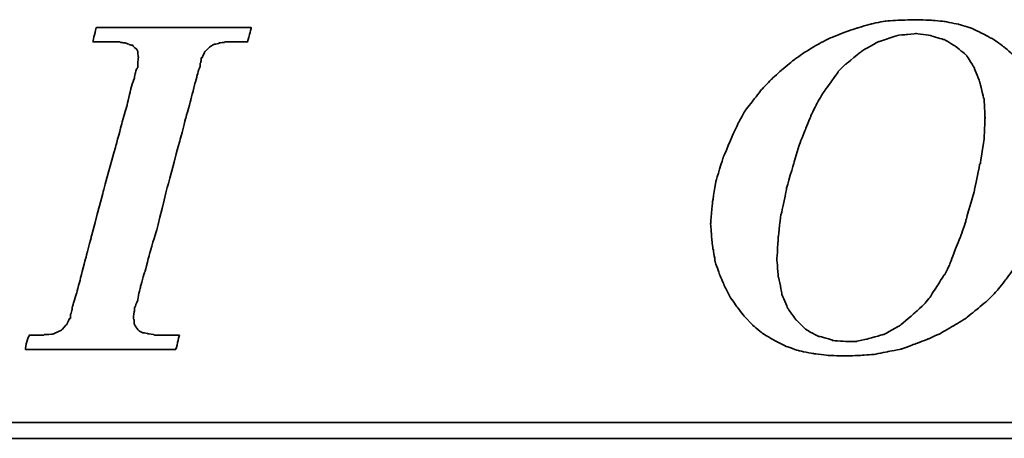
# Model space of a CAD drawing. Header units: millimetres. Extents: x 342 to 649, y 362 to 465.
# Tile 31 of 50: x 556 to 570, y 392 to 398. Entities that reach past the tile are written whole.
import ezdxf

# ---------------------------------------------------------------- set-up
doc = ezdxf.new("R2010")
doc.units = ezdxf.units.MM
doc.header["$LTSCALE"] = 0.15
doc.layers.add('DIM', color=4, linetype='CONTINUOUS')
doc.layers.add('layer 1', color=7, linetype='CONTINUOUS')

# ---------------------------------------------------------------- blocks, each defined once
blk = doc.blocks.new('TBI MOTION logo(完整正式版)')
at = {"layer": 'layer 1', "color": 22, "lineweight": 35}
for points, knots in [([(-11.34375, -6.98375), (-11.34375, -6.98375), (-10.91375, -7.43875), (-10.91375, -7.43875), (-10.91375, -7.43875), (-10.91375, -7.43875), (-10.38625, -7.87125), (-10.38625, -7.87125), (-10.38625, -7.87125), (-10.38625, -7.87125), (-9.81125, -8.20375), (-9.81125, -8.20375), (-9.81125, -8.20375), (-9.81125, -8.20375), (-9.21125, -8.51875), (-9.21125, -8.51875), (-9.21125, -8.51875), (-9.21125, -8.51875), (-8.51625, -8.75875), (-8.51625, -8.75875), (-8.51625, -8.75875), (-8.51625, -8.75875), (-7.77125, -8.90375), (-7.77125, -8.90375), (-7.77125, -8.90375), (-7.77125, -8.90375), (-6.97875, -8.99875), (-6.97875, -8.99875), (-6.97875, -8.99875), (-6.97875, -8.99875), (-6.14125, -9.02375), (-6.14125, -9.02375), (-6.14125, -9.02375), (-6.14125, -9.02375), (-5.37125, -8.99875), (-5.37125, -8.99875), (-5.37125, -8.99875), (-5.37125, -8.99875), (-4.65375, -8.94875), (-4.65375, -8.94875), (-4.65375, -8.94875), (-4.65375, -8.94875), (-3.93375, -8.80625), (-3.93375, -8.80625), (-3.93375, -8.80625), (-3.93375, -8.80625), (-3.21375, -8.66375), (-3.21375, -8.66375), (-3.21375, -8.66375), (-3.21375, -8.66375), (-2.49375, -8.39875), (-2.49375, -8.39875), (-2.49375, -8.39875), (-2.49375, -8.39875), (-1.79875, -8.13375), (-1.79875, -8.13375), (-1.79875, -8.13375), (-1.79875, -8.13375), (-1.17375, -7.84375), (-1.17375, -7.84375), (-1.17375, -7.84375), (-1.17375, -7.84375), (-0.52375, -7.46375), (-0.52375, -7.46375), (-0.52375, -7.46375), (-0.52375, -7.46375), (0.10124, -7.07875), (0.10124, -7.07875), (0.10124, -7.07875), (0.10124, -7.07875), (0.67625, -6.62375), (0.67625, -6.62375), (0.67625, -6.62375), (0.67625, -6.62375), (1.24874, -6.14375), (1.24874, -6.14375), (1.24874, -6.14375), (1.24874, -6.14375), (1.72874, -5.64125), (1.72874, -5.64125), (1.72874, -5.64125), (1.72874, -5.64125), (2.18624, -5.06375), (2.18624, -5.06375), (2.18624, -5.06375), (2.18624, -5.06375), (2.61625, -4.48874), (2.61625, -4.48874), (2.61625, -4.48874), (2.61625, -4.48874), (3.00125, -3.83874), (3.00125, -3.83874), (3.00125, -3.83874), (3.00125, -3.83874), (3.36124, -3.21374), (3.36124, -3.21374), (3.36124, -3.21374), (3.36124, -3.21374), (3.84374, -1.99125), (3.84374, -1.99125), (3.84374, -1.99125), (3.84374, -1.99125), (4.22625, -0.81875), (4.22625, -0.81875), (4.22625, -0.81875), (4.22625, -0.81875), (4.39125, 0.45624), (4.39125, 0.45624), (4.39125, 0.45624), (4.39125, 0.45624), (4.48874, 1.70124), (4.48874, 1.70124), (4.48874, 1.70124), (4.48874, 1.70124), (4.43874, 2.44625), (4.43874, 2.44625), (4.43874, 2.44625), (4.43874, 2.44625), (4.36874, 3.14125), (4.36874, 3.14125), (4.36874, 3.14125), (4.36874, 3.14125), (4.25125, 3.81125), (4.25125, 3.81125), (4.25125, 3.81125), (4.25125, 3.81125), (4.03124, 4.41125), (4.03124, 4.41125), (4.03124, 4.41125), (4.03124, 4.41125), (3.74374, 5.01125), (3.74374, 5.01125), (3.74374, 5.01125), (3.74374, 5.01125), (3.43124, 5.58875), (3.43124, 5.58875), (3.43124, 5.58875), (3.43124, 5.58875), (3.02625, 6.09125), (3.02625, 6.09125), (3.02625, 6.09125), (3.02625, 6.09125), (2.59374, 6.54875), (2.59374, 6.54875), (2.59374, 6.54875), (2.59374, 6.54875), (2.09124, 6.98125), (2.09124, 6.98125), (2.09124, 6.98125), (2.09124, 6.98125), (1.56124, 7.36625), (1.56124, 7.36625), (1.56124, 7.36625), (1.56124, 7.36625), (0.98624, 7.67625), (0.98624, 7.67625), (0.98624, 7.67625), (0.98624, 7.67625), (0.38624, 7.96375), (0.38624, 7.96375), (0.38624, 7.96375), (0.38624, 7.96375), (-0.25875, 8.15625), (-0.25875, 8.15625), (-0.25875, 8.15625), (-0.25875, 8.15625), (-0.98125, 8.30125), (-0.98125, 8.30125), (-0.98125, 8.30125), (-0.98125, 8.30125), (-1.70124, 8.37125), (-1.70124, 8.37125), (-1.70124, 8.37125), (-1.70124, 8.37125), (-2.49375, 8.39624), (-2.49375, 8.39624), (-2.49375, 8.39624), (-2.49375, 8.39624), (-3.28625, 8.37125), (-3.28625, 8.37125), (-3.28625, 8.37125), (-3.28625, 8.37125), (-4.05125, 8.32125), (-4.05125, 8.32125), (-4.05125, 8.32125), (-4.05125, 8.32125), (-4.77375, 8.18125), (-4.77375, 8.18125), (-4.77375, 8.18125), (-4.77375, 8.18125), (-5.51625, 7.96375), (-5.51625, 7.96375), (-5.51625, 7.96375), (-5.51625, 7.96375), (-6.21125, 7.72625), (-6.21125, 7.72625), (-6.21125, 7.72625), (-6.21125, 7.72625), (-6.92875, 7.43625), (-6.92875, 7.43625), (-6.92875, 7.43625), (-6.92875, 7.43625), (-7.57875, 7.10125), (-7.57875, 7.10125), (-7.57875, 7.10125), (-7.57875, 7.10125), (-8.24875, 6.69125), (-8.24875, 6.69125), (-8.24875, 6.69125), (-8.24875, 6.69125), (-8.84875, 6.26125), (-8.84875, 6.26125), (-8.84875, 6.26125), (-8.84875, 6.26125), (-9.42625, 5.78125), (-9.42625, 5.78125), (-9.42625, 5.78125), (-9.42625, 5.78125), (-9.95375, 5.30125), (-9.95375, 5.30125), (-9.95375, 5.30125), (-9.95375, 5.30125), (-10.43375, 4.79624), (-10.43375, 4.79624), (-10.43375, 4.79624), (-10.43375, 4.79624), (-10.88875, 4.22125), (-10.88875, 4.22125), (-10.88875, 4.22125), (-10.88875, 4.22125), (-11.29875, 3.69375), (-11.29875, 3.69375), (-11.29875, 3.69375), (-11.29875, 3.69375), (-11.63375, 3.09125), (-11.63375, 3.09125), (-11.63375, 3.09125), (-11.63375, 3.09125), (-11.91875, 2.49625), (-11.91875, 2.49625), (-11.91875, 2.49625), (-11.91875, 2.49625), (-12.44875, 1.24625), (-12.44875, 1.24625), (-12.44875, 1.24625), (-12.44875, 1.24625), (-12.80875, 0.06874), (-12.80875, 0.06874), (-12.80875, 0.06874), (-12.80875, 0.06874), (-12.99875, -1.07875), (-12.99875, -1.07875), (-12.99875, -1.07875), (-12.99875, -1.07875), (-13.09375, -2.18375), (-13.09375, -2.18375), (-13.09375, -2.18375), (-13.09375, -2.18375), (-13.04875, -2.85375), (-13.04875, -2.85375), (-13.04875, -2.85375), (-13.04875, -2.85375), (-12.97375, -3.50375), (-12.97375, -3.50375), (-12.97375, -3.50375), (-12.97375, -3.50375), (-12.95375, -3.50375), (-12.95375, -3.50375), (-12.95375, -3.50375), (-12.95375, -3.50375), (-12.85375, -4.17375), (-12.85375, -4.17375), (-12.85375, -4.17375), (-12.85375, -4.17375), (-12.63875, -4.77624), (-12.63875, -4.77624), (-12.63875, -4.77624), (-12.63875, -4.77624), (-12.39875, -5.35125), (-12.39875, -5.35125), (-12.39875, -5.35125), (-12.39875, -5.35125), (-12.11375, -5.92875), (-12.11375, -5.92875), (-12.11375, -5.92875), (-12.11375, -5.92875), (-11.75375, -6.45375), (-11.75375, -6.45375), (-11.75375, -6.45375), (-11.75375, -6.45375), (-11.34375, -6.98375), (-11.34375, -6.98375)], [0, 0, 0, 0, 0.01369863, 0.01369863, 0.01369863, 0.01369864, 0.02739726, 0.02739726, 0.02739726, 0.02739727, 0.04109589, 0.04109589, 0.04109589, 0.0410959, 0.05479452, 0.05479452, 0.05479452, 0.05479453, 0.06849315, 0.06849315, 0.06849315, 0.06849316, 0.08219178, 0.08219178, 0.08219178, 0.08219179, 0.09589041, 0.09589041, 0.09589041, 0.09589042, 0.10958904, 0.10958904, 0.10958904, 0.10958905, 0.12328767, 0.12328767, 0.12328767, 0.12328768, 0.1369863, 0.1369863, 0.1369863, 0.13698631, 0.15068493, 0.15068493, 0.15068493, 0.15068494, 0.16438356, 0.16438356, 0.16438356, 0.16438357, 0.17808219, 0.17808219, 0.17808219, 0.1780822, 0.19178082, 0.19178082, 0.19178082, 0.19178083, 0.20547945, 0.20547945, 0.20547945, 0.20547946, 0.21917808, 0.21917808, 0.21917808, 0.21917809, 0.23287671, 0.23287671, 0.23287671, 0.23287672, 0.24657534, 0.24657534, 0.24657534, 0.24657535, 0.26027397, 0.26027397, 0.26027397, 0.26027398, 0.2739726, 0.2739726, 0.2739726, 0.27397261, 0.28767123, 0.28767123, 0.28767123, 0.28767124, 0.30136986, 0.30136986, 0.30136986, 0.30136987, 0.31506849, 0.31506849, 0.31506849, 0.3150685, 0.32876712, 0.32876712, 0.32876712, 0.32876713, 0.34246575, 0.34246575, 0.34246575, 0.34246576, 0.35616438, 0.35616438, 0.35616438, 0.35616439, 0.36986301, 0.36986301, 0.36986301, 0.36986302, 0.38356164, 0.38356164, 0.38356164, 0.38356165, 0.39726027, 0.39726027, 0.39726027, 0.39726028, 0.4109589, 0.4109589, 0.4109589, 0.41095891, 0.42465753, 0.42465753, 0.42465753, 0.42465754, 0.43835616, 0.43835616, 0.43835616, 0.43835617, 0.45205479, 0.45205479, 0.45205479, 0.4520548, 0.46575342, 0.46575342, 0.46575342, 0.46575343, 0.47945205, 0.47945205, 0.47945205, 0.47945206, 0.49315068, 0.49315068, 0.49315068, 0.49315069, 0.50684932, 0.50684932, 0.50684932, 0.50684933, 0.52054795, 0.52054795, 0.52054795, 0.52054796, 0.53424658, 0.53424658, 0.53424658, 0.53424659, 0.54794521, 0.54794521, 0.54794521, 0.54794522, 0.56164384, 0.56164384, 0.56164384, 0.56164385, 0.57534247, 0.57534247, 0.57534247, 0.57534248, 0.5890411, 0.5890411, 0.5890411, 0.58904111, 0.60273973, 0.60273973, 0.60273973, 0.60273974, 0.61643836, 0.61643836, 0.61643836, 0.61643837, 0.63013699, 0.63013699, 0.63013699, 0.630137, 0.64383562, 0.64383562, 0.64383562, 0.64383563, 0.65753425, 0.65753425, 0.65753425, 0.65753426, 0.67123288, 0.67123288, 0.67123288, 0.67123289, 0.68493151, 0.68493151, 0.68493151, 0.68493152, 0.69863014, 0.69863014, 0.69863014, 0.69863015, 0.71232877, 0.71232877, 0.71232877, 0.71232878, 0.7260274, 0.7260274, 0.7260274, 0.72602741, 0.73972603, 0.73972603, 0.73972603, 0.73972604, 0.75342466, 0.75342466, 0.75342466, 0.75342467, 0.76712329, 0.76712329, 0.76712329, 0.7671233, 0.78082192, 0.78082192, 0.78082192, 0.78082193, 0.79452055, 0.79452055, 0.79452055, 0.79452056, 0.80821918, 0.80821918, 0.80821918, 0.80821919, 0.82191781, 0.82191781, 0.82191781, 0.82191782, 0.83561644, 0.83561644, 0.83561644, 0.83561645, 0.84931507, 0.84931507, 0.84931507, 0.84931508, 0.8630137, 0.8630137, 0.8630137, 0.86301371, 0.87671233, 0.87671233, 0.87671233, 0.87671234, 0.89041096, 0.89041096, 0.89041096, 0.89041097, 0.90410959, 0.90410959, 0.90410959, 0.9041096, 0.91780822, 0.91780822, 0.91780822, 0.91780823, 0.93150685, 0.93150685, 0.93150685, 0.93150686, 0.94520548, 0.94520548, 0.94520548, 0.94520549, 0.95890411, 0.95890411, 0.95890411, 0.95890412, 0.97260274, 0.97260274, 0.97260274, 0.97260275, 0.98630137, 0.98630137, 0.98630137, 0.98630138, 1, 1, 1, 1]), ([(-40.59125, -7.94375), (-40.59125, -7.94375), (-40.97375, -7.94375), (-40.97375, -7.94375), (-40.97375, -7.94375), (-40.97375, -7.94375), (-41.38125, -7.94375), (-41.38125, -7.94375), (-41.38125, -7.94375), (-41.38125, -7.94375), (-41.54875, -7.94375), (-41.54875, -7.94375), (-41.54875, -7.94375), (-41.54875, -7.94375), (-41.59875, -7.94375), (-41.59875, -7.94375), (-41.59875, -7.94375), (-41.59875, -7.94375), (-41.88375, -7.94375), (-41.88375, -7.94375), (-41.88375, -7.94375), (-41.88375, -7.94375), (-41.90875, -7.91875), (-41.90875, -7.91875), (-41.90875, -7.91875), (-41.90875, -7.91875), (-42.19875, -7.87125), (-42.19875, -7.87125), (-42.19875, -7.87125), (-42.19875, -7.87125), (-42.43875, -7.82375), (-42.43875, -7.82375), (-42.43875, -7.82375), (-42.43875, -7.82375), (-42.45875, -7.82375), (-42.45875, -7.82375), (-42.45875, -7.82375), (-42.45875, -7.82375), (-42.48625, -7.82375), (-42.48625, -7.82375), (-42.48625, -7.82375), (-42.48625, -7.82375), (-42.67625, -7.72375), (-42.67625, -7.72375), (-42.67625, -7.72375), (-42.67625, -7.72375), (-42.70125, -7.70375), (-42.70125, -7.70375), (-42.70125, -7.70375), (-42.70125, -7.70375), (-42.72375, -7.67875), (-42.72375, -7.67875), (-42.72375, -7.67875), (-42.72375, -7.67875), (-42.86875, -7.48875), (-42.86875, -7.48875), (-42.86875, -7.48875), (-42.86875, -7.48875), (-42.89375, -7.43875), (-42.89375, -7.43875), (-42.89375, -7.43875), (-42.89375, -7.43875), (-42.91875, -7.38875), (-42.91875, -7.38875), (-42.91875, -7.38875), (-42.91875, -7.38875), (-42.93875, -7.12875), (-42.93875, -7.12875), (-42.93875, -7.12875), (-42.93875, -7.12875), (-42.96375, -7.10375), (-42.96375, -7.10375), (-42.96375, -7.10375), (-42.96375, -7.10375), (-42.96375, -7.05375), (-42.96375, -7.05375), (-42.96375, -7.05375), (-42.96375, -7.05375), (-42.96375, -7.00875), (-42.96375, -7.00875), (-42.96375, -7.00875), (-42.96375, -7.00875), (-42.91875, -6.69625), (-42.91875, -6.69625), (-42.91875, -6.69625), (-42.91875, -6.69625), (-42.91875, -6.62375), (-42.91875, -6.62375), (-42.91875, -6.62375), (-42.91875, -6.62375), (-42.91875, -6.59625), (-42.91875, -6.59625), (-42.91875, -6.59625), (-42.91875, -6.59625), (-42.91875, -6.57375), (-42.91875, -6.57375), (-42.91875, -6.57375), (-42.91875, -6.57375), (-42.91875, -6.52875), (-42.91875, -6.52875), (-42.91875, -6.52875), (-42.91875, -6.52875), (-42.89375, -6.50375), (-42.89375, -6.50375), (-42.89375, -6.50375), (-42.89375, -6.50375), (-42.84375, -6.38375), (-42.84375, -6.38375), (-42.84375, -6.38375), (-42.84375, -6.38375), (-42.84375, -6.35875), (-42.84375, -6.35875), (-42.84375, -6.35875), (-42.84375, -6.35875), (-42.74625, -6.14375), (-42.74625, -6.14375), (-42.74625, -6.14375), (-42.74625, -6.14375), (-42.70125, -5.85375), (-42.70125, -5.85375), (-42.70125, -5.85375), (-42.70125, -5.85375), (-42.60375, -5.47125), (-42.60375, -5.47125), (-42.60375, -5.47125), (-42.60375, -5.47125), (-42.60375, -5.44875), (-42.60375, -5.44875), (-42.60375, -5.44875), (-42.60375, -5.44875), (-42.38875, -4.67875), (-42.38875, -4.67875), (-42.38875, -4.67875), (-42.38875, -4.67875), (-42.36375, -4.65375), (-42.36375, -4.65375), (-42.36375, -4.65375), (-42.36375, -4.65375), (-42.12375, -3.69625), (-42.12375, -3.69625), (-42.12375, -3.69625), (-42.12375, -3.69625), (-42.12375, -3.67374), (-42.12375, -3.67374), (-42.12375, -3.67374), (-42.12375, -3.67374), (-41.78875, -2.59374), (-41.78875, -2.59374), (-41.78875, -2.59374), (-41.78875, -2.59374), (-41.18875, -0.19375), (-41.18875, -0.19375), (-41.18875, -0.19375), (-41.18875, -0.19375), (-40.54375, 2.20624), (-40.54375, 2.20624), (-40.54375, 2.20624), (-40.54375, 2.20624), (-40.25375, 3.30875), (-40.25375, 3.30875), (-40.25375, 3.30875), (-40.25375, 3.30875), (-39.98875, 4.27125), (-39.98875, 4.27125), (-39.98875, 4.27125), (-39.98875, 4.27125), (-39.77375, 5.13125), (-39.77375, 5.13125), (-39.77375, 5.13125), (-39.77375, 5.13125), (-39.67875, 5.47125), (-39.67875, 5.47125), (-39.67875, 5.47125), (-39.67875, 5.47125), (-39.60375, 5.75625), (-39.60375, 5.75625), (-39.60375, 5.75625), (-39.60375, 5.75625), (-39.60375, 5.78125), (-39.60375, 5.78125), (-39.60375, 5.78125), (-39.60375, 5.78125), (-39.50875, 5.97125), (-39.50875, 5.97125), (-39.50875, 5.97125), (-39.50875, 5.97125), (-39.50875, 6.13875), (-39.50875, 6.13875), (-39.50875, 6.13875), (-39.50875, 6.13875), (-39.48625, 6.16625), (-39.48625, 6.16625), (-39.48625, 6.16625), (-39.48625, 6.16625), (-39.46125, 6.28625), (-39.46125, 6.28625), (-39.46125, 6.28625), (-39.46125, 6.28625), (-39.46125, 6.42625), (-39.46125, 6.42625), (-39.46125, 6.42625), (-39.46125, 6.42625), (-39.41375, 6.42625), (-39.41375, 6.42625), (-39.41375, 6.42625), (-39.41375, 6.42625), (-39.29375, 6.69125), (-39.29375, 6.69125), (-39.29375, 6.69125), (-39.29375, 6.69125), (-39.26875, 6.74125), (-39.26875, 6.74125), (-39.26875, 6.74125), (-39.26875, 6.74125), (-39.24375, 6.76625), (-39.24375, 6.76625), (-39.24375, 6.76625), (-39.24375, 6.76625), (-38.98375, 7.00624), (-38.98375, 7.00624), (-38.98375, 7.00624), (-38.98375, 7.00624), (-38.95625, 7.02624), (-38.95625, 7.02624), (-38.95625, 7.02624), (-38.95625, 7.02624), (-38.78875, 7.12624), (-38.78875, 7.12624), (-38.78875, 7.12624), (-38.78875, 7.12624), (-38.76375, 7.12624), (-38.76375, 7.12624), (-38.76375, 7.12624), (-38.76375, 7.12624), (-38.74375, 7.12624), (-38.74375, 7.12624), (-38.74375, 7.12624), (-38.74375, 7.12624), (-38.52875, 7.17125), (-38.52875, 7.17125), (-38.52875, 7.17125), (-38.52875, 7.17125), (-38.52875, 7.19624), (-38.52875, 7.19624), (-38.52875, 7.19624), (-38.52875, 7.19624), (-38.50375, 7.19624), (-38.50375, 7.19624), (-38.50375, 7.19624), (-38.50375, 7.19624), (-38.26125, 7.21875), (-38.26125, 7.21875), (-38.26125, 7.21875), (-38.26125, 7.21875), (-38.23875, 7.24624), (-38.23875, 7.24624), (-38.23875, 7.24624), (-38.23875, 7.24624), (-38.21625, 7.24624), (-38.21625, 7.24624), (-38.21625, 7.24624), (-38.21625, 7.24624), (-38.18875, 7.24624), (-38.18875, 7.24624), (-38.18875, 7.24624), (-38.18875, 7.24624), (-37.90375, 7.24624), (-37.90375, 7.24624), (-37.90375, 7.24624), (-37.90375, 7.24624), (-37.85375, 7.24624), (-37.85375, 7.24624), (-37.85375, 7.24624), (-37.85375, 7.24624), (-37.75875, 7.24624), (-37.75875, 7.24624), (-37.75875, 7.24624), (-37.75875, 7.24624), (-37.42375, 7.24624), (-37.42375, 7.24624), (-37.42375, 7.24624), (-37.42375, 7.24624), (-37.08875, 7.24624), (-37.08875, 7.24624), (-37.08875, 7.24624), (-37.08875, 7.24624), (-37.06375, 7.24624), (-37.06375, 7.24624), (-37.06375, 7.24624), (-37.06375, 7.24624), (-37.06375, 7.26624), (-37.06375, 7.26624), (-37.06375, 7.26624), (-37.06375, 7.26624), (-37.03875, 7.29125), (-37.03875, 7.29125), (-37.03875, 7.29125), (-37.03875, 7.29125), (-37.03875, 7.31625), (-37.03875, 7.31625), (-37.03875, 7.31625), (-37.03875, 7.31625), (-36.94125, 7.67625), (-36.94125, 7.67625), (-36.94125, 7.67625), (-36.94125, 7.67625), (-36.86875, 7.98625), (-36.86875, 7.98625), (-36.86875, 7.98625), (-36.86875, 7.98625), (-36.98875, 7.98625), (-36.98875, 7.98625), (-36.98875, 7.98625), (-36.98875, 7.98625), (-37.42375, 7.98625), (-37.42375, 7.98625), (-37.42375, 7.98625), (-37.42375, 7.98625), (-37.94875, 7.98625), (-37.94875, 7.98625), (-37.94875, 7.98625), (-37.94875, 7.98625), (-38.57375, 7.98625), (-38.57375, 7.98625), (-38.57375, 7.98625), (-38.57375, 7.98625), (-39.29375, 7.98625), (-39.29375, 7.98625), (-39.29375, 7.98625), (-39.29375, 7.98625), (-40.82875, 7.98625), (-40.82875, 7.98625), (-40.82875, 7.98625), (-40.82875, 7.98625), (-42.36375, 7.98625), (-42.36375, 7.98625), (-42.36375, 7.98625), (-42.36375, 7.98625), (-43.08375, 7.98625), (-43.08375, 7.98625), (-43.08375, 7.98625), (-43.08375, 7.98625), (-43.70875, 7.98625), (-43.70875, 7.98625), (-43.70875, 7.98625), (-43.70875, 7.98625), (-44.23375, 7.98625), (-44.23375, 7.98625), (-44.23375, 7.98625), (-44.23375, 7.98625), (-44.66875, 7.98625), (-44.66875, 7.98625), (-44.66875, 7.98625), (-44.66875, 7.98625), (-44.88375, 7.98625), (-44.88375, 7.98625), (-44.88375, 7.98625), (-44.88375, 7.98625), (-44.90875, 7.94125), (-44.90875, 7.94125), (-44.90875, 7.94125), (-44.90875, 7.94125), (-44.90875, 7.91625), (-44.90875, 7.91625), (-44.90875, 7.91625), (-44.90875, 7.91625), (-45.00375, 7.55625), (-45.00375, 7.55625), (-45.00375, 7.55625), (-45.00375, 7.55625), (-45.05375, 7.24624), (-45.05375, 7.24624), (-45.05375, 7.24624), (-45.05375, 7.24624), (-44.61875, 7.24624), (-44.61875, 7.24624), (-44.61875, 7.24624), (-44.61875, 7.24624), (-44.11375, 7.24624), (-44.11375, 7.24624), (-44.11375, 7.24624), (-44.11375, 7.24624), (-43.99375, 7.24624), (-43.99375, 7.24624), (-43.99375, 7.24624), (-43.99375, 7.24624), (-43.94625, 7.24624), (-43.94625, 7.24624), (-43.94625, 7.24624), (-43.94625, 7.24624), (-43.92374, 7.24624), (-43.92374, 7.24624), (-43.92374, 7.24624), (-43.92374, 7.24624), (-43.65875, 7.24624), (-43.65875, 7.24624), (-43.65875, 7.24624), (-43.65875, 7.24624), (-43.63875, 7.21875), (-43.63875, 7.21875), (-43.63875, 7.21875), (-43.63875, 7.21875), (-43.46875, 7.19624), (-43.46875, 7.19624), (-43.46875, 7.19624), (-43.46875, 7.19624), (-43.39875, 7.19624), (-43.39875, 7.19624), (-43.39875, 7.19624), (-43.39875, 7.19624), (-43.37125, 7.17125), (-43.37125, 7.17125), (-43.37125, 7.17125), (-43.37125, 7.17125), (-43.34875, 7.17125), (-43.34875, 7.17125), (-43.34875, 7.17125), (-43.34875, 7.17125), (-43.20375, 7.12624), (-43.20375, 7.12624), (-43.20375, 7.12624), (-43.20375, 7.12624), (-43.05875, 7.07624), (-43.05875, 7.07624), (-43.05875, 7.07624), (-43.05875, 7.07624), (-43.01375, 7.07624), (-43.01375, 7.07624), (-43.01375, 7.07624), (-43.01375, 7.07624), (-42.98875, 7.02624), (-42.98875, 7.02624), (-42.98875, 7.02624), (-42.98875, 7.02624), (-42.79875, 6.86125), (-42.79875, 6.86125), (-42.79875, 6.86125), (-42.79875, 6.86125), (-42.77375, 6.81125), (-42.77375, 6.81125), (-42.77375, 6.81125), (-42.77375, 6.81125), (-42.74625, 6.76625), (-42.74625, 6.76625), (-42.74625, 6.76625), (-42.74625, 6.76625), (-42.72375, 6.47625), (-42.72375, 6.47625), (-42.72375, 6.47625), (-42.72375, 6.47625), (-42.70125, 6.45124), (-42.70125, 6.45124), (-42.70125, 6.45124), (-42.70125, 6.45124), (-42.70125, 6.42625), (-42.70125, 6.42625), (-42.70125, 6.42625), (-42.70125, 6.42625), (-42.72375, 6.40625), (-42.72375, 6.40625), (-42.72375, 6.40625), (-42.72375, 6.40625), (-42.74625, 5.97125), (-42.74625, 5.97125), (-42.74625, 5.97125), (-42.74625, 5.97125), (-42.74625, 5.94625), (-42.74625, 5.94625), (-42.74625, 5.94625), (-42.74625, 5.94625), (-42.74625, 5.92625), (-42.74625, 5.92625), (-42.74625, 5.92625), (-42.74625, 5.92625), (-42.77375, 5.87625), (-42.77375, 5.87625), (-42.77375, 5.87625), (-42.77375, 5.87625), (-42.81875, 5.80625), (-42.81875, 5.80625), (-42.81875, 5.80625), (-42.81875, 5.80625), (-42.86875, 5.63625), (-42.86875, 5.63625), (-42.86875, 5.63625), (-42.86875, 5.63625), (-42.91875, 5.39625), (-42.91875, 5.39625), (-42.91875, 5.39625), (-42.91875, 5.39625), (-42.91875, 5.37124), (-42.91875, 5.37124), (-42.91875, 5.37124), (-42.91875, 5.37124), (-43.01375, 5.10874), (-43.01375, 5.10874), (-43.01375, 5.10874), (-43.01375, 5.10874), (-43.10875, 4.77124), (-43.10875, 4.77124), (-43.10875, 4.77124), (-43.10875, 4.77124), (-43.29875, 3.95625), (-43.29875, 3.95625), (-43.29875, 3.95625), (-43.29875, 3.95625), (-43.58875, 2.95125), (-43.58875, 2.95125), (-43.58875, 2.95125), (-43.58875, 2.95125), (-43.87375, 1.87125), (-43.87375, 1.87125), (-43.87375, 1.87125), (-43.87375, 1.87125), (-44.52625, -0.50374), (-44.52625, -0.50374), (-44.52625, -0.50374), (-44.52625, -0.50374), (-45.14875, -2.85375), (-45.14875, -2.85375), (-45.14875, -2.85375), (-45.14875, -2.85375), (-45.43375, -3.95875), (-45.43375, -3.95875), (-45.43375, -3.95875), (-45.43375, -3.95875), (-45.69875, -4.96875), (-45.69875, -4.96875), (-45.69875, -4.96875), (-45.69875, -4.96875), (-45.91375, -5.78375), (-45.91375, -5.78375), (-45.91375, -5.78375), (-45.91375, -5.78375), (-46.01375, -6.11875), (-46.01375, -6.11875), (-46.01375, -6.11875), (-46.01375, -6.11875), (-46.01375, -6.14375), (-46.01375, -6.14375), (-46.01375, -6.14375), (-46.01375, -6.14375), (-46.10875, -6.40875), (-46.10875, -6.40875), (-46.10875, -6.40875), (-46.10875, -6.40875), (-46.15375, -6.64875), (-46.15375, -6.64875), (-46.15375, -6.64875), (-46.15375, -6.64875), (-46.20375, -6.83875), (-46.20375, -6.83875), (-46.20375, -6.83875), (-46.20375, -6.83875), (-46.22875, -6.93375), (-46.22875, -6.93375), (-46.22875, -6.93375), (-46.22875, -6.93375), (-46.22875, -7.07875), (-46.22875, -7.07875), (-46.22875, -7.07875), (-46.22875, -7.07875), (-46.27375, -7.07875), (-46.27375, -7.07875), (-46.27375, -7.07875), (-46.27375, -7.07875), (-46.39375, -7.34375), (-46.39375, -7.34375), (-46.39375, -7.34375), (-46.39375, -7.34375), (-46.39375, -7.36875), (-46.39375, -7.36875), (-46.39375, -7.36875), (-46.39375, -7.36875), (-46.42125, -7.38875), (-46.42125, -7.38875), (-46.42125, -7.38875), (-46.42125, -7.38875), (-46.68375, -7.67875), (-46.68375, -7.67875), (-46.68375, -7.67875), (-46.68375, -7.67875), (-46.70875, -7.70375), (-46.70875, -7.70375), (-46.70875, -7.70375), (-46.70875, -7.70375), (-46.75375, -7.72375), (-46.75375, -7.72375), (-46.75375, -7.72375), (-46.75375, -7.72375), (-47.08875, -7.87125), (-47.08875, -7.87125), (-47.08875, -7.87125), (-47.08875, -7.87125), (-47.11625, -7.87125), (-47.11625, -7.87125), (-47.11625, -7.87125), (-47.11625, -7.87125), (-47.13875, -7.89375), (-47.13875, -7.89375), (-47.13875, -7.89375), (-47.13875, -7.89375), (-47.56875, -7.91875), (-47.56875, -7.91875), (-47.56875, -7.91875), (-47.56875, -7.91875), (-47.59625, -7.94375), (-47.59625, -7.94375), (-47.59625, -7.94375), (-47.59625, -7.94375), (-47.64375, -7.94375), (-47.64375, -7.94375), (-47.64375, -7.94375), (-47.64375, -7.94375), (-47.73625, -7.94375), (-47.73625, -7.94375), (-47.73625, -7.94375), (-47.73625, -7.94375), (-48.07375, -7.94375), (-48.07375, -7.94375), (-48.07375, -7.94375), (-48.07375, -7.94375), (-48.36125, -7.94375), (-48.36125, -7.94375), (-48.36125, -7.94375), (-48.36125, -7.94375), (-48.36125, -7.96625), (-48.36125, -7.96625), (-48.36125, -7.96625), (-48.36125, -7.96625), (-48.36125, -7.99125), (-48.36125, -7.99125), (-48.36125, -7.99125), (-48.36125, -7.99125), (-48.38875, -8.01375), (-48.38875, -8.01375), (-48.38875, -8.01375), (-48.38875, -8.01375), (-48.50875, -8.34875), (-48.50875, -8.34875), (-48.50875, -8.34875), (-48.50875, -8.34875), (-48.55375, -8.68625), (-48.55375, -8.68625), (-48.55375, -8.68625), (-48.55375, -8.68625), (-48.45875, -8.68625), (-48.45875, -8.68625), (-48.45875, -8.68625), (-48.45875, -8.68625), (-48.07375, -8.68625), (-48.07375, -8.68625), (-48.07375, -8.68625), (-48.07375, -8.68625), (-47.52375, -8.68625), (-47.52375, -8.68625), (-47.52375, -8.68625), (-47.52375, -8.68625), (-46.92375, -8.68625), (-46.92375, -8.68625), (-46.92375, -8.68625), (-46.92375, -8.68625), (-46.25375, -8.68625), (-46.25375, -8.68625), (-46.25375, -8.68625), (-46.25375, -8.68625), (-46.20375, -8.68625), (-46.20375, -8.68625), (-46.20375, -8.68625), (-46.20375, -8.68625), (-44.71375, -8.68625), (-44.71375, -8.68625), (-44.71375, -8.68625), (-44.71375, -8.68625), (-43.22875, -8.68625), (-43.22875, -8.68625), (-43.22875, -8.68625), (-43.22875, -8.68625), (-42.55875, -8.68625), (-42.55875, -8.68625), (-42.55875, -8.68625), (-42.55875, -8.68625), (-42.50875, -8.68625), (-42.50875, -8.68625), (-42.50875, -8.68625), (-42.50875, -8.68625), (-41.93375, -8.68625), (-41.93375, -8.68625), (-41.93375, -8.68625), (-41.93375, -8.68625), (-41.38125, -8.68625), (-41.38125, -8.68625), (-41.38125, -8.68625), (-41.38125, -8.68625), (-40.97375, -8.68625), (-40.97375, -8.68625), (-40.97375, -8.68625), (-40.97375, -8.68625), (-40.78125, -8.68625), (-40.78125, -8.68625), (-40.78125, -8.68625), (-40.78125, -8.68625), (-40.78125, -8.63875), (-40.78125, -8.63875), (-40.78125, -8.63875), (-40.78125, -8.63875), (-40.75875, -8.63875), (-40.75875, -8.63875), (-40.75875, -8.63875), (-40.75875, -8.63875), (-40.66375, -8.27875), (-40.66375, -8.27875), (-40.66375, -8.27875), (-40.66375, -8.27875), (-40.59125, -7.94375), (-40.59125, -7.94375)], [0, 0, 0, 0, 0.00558659, 0.00558659, 0.00558659, 0.0055866, 0.01117318, 0.01117318, 0.01117318, 0.01117319, 0.01675978, 0.01675978, 0.01675978, 0.01675979, 0.02234637, 0.02234637, 0.02234637, 0.02234638, 0.02793296, 0.02793296, 0.02793296, 0.02793297, 0.03351955, 0.03351955, 0.03351955, 0.03351956, 0.03910615, 0.03910615, 0.03910615, 0.03910616, 0.04469274, 0.04469274, 0.04469274, 0.04469275, 0.05027933, 0.05027933, 0.05027933, 0.05027934, 0.05586592, 0.05586592, 0.05586592, 0.05586593, 0.06145251, 0.06145251, 0.06145251, 0.06145252, 0.06703911, 0.06703911, 0.06703911, 0.06703912, 0.0726257, 0.0726257, 0.0726257, 0.07262571, 0.07821229, 0.07821229, 0.07821229, 0.0782123, 0.08379888, 0.08379888, 0.08379888, 0.08379889, 0.08938547, 0.08938547, 0.08938547, 0.08938548, 0.09497207, 0.09497207, 0.09497207, 0.09497208, 0.10055866, 0.10055866, 0.10055866, 0.10055867, 0.10614525, 0.10614525, 0.10614525, 0.10614526, 0.11173184, 0.11173184, 0.11173184, 0.11173185, 0.11731844, 0.11731844, 0.11731844, 0.11731845, 0.12290503, 0.12290503, 0.12290503, 0.12290504, 0.12849162, 0.12849162, 0.12849162, 0.12849163, 0.13407821, 0.13407821, 0.13407821, 0.13407822, 0.1396648, 0.1396648, 0.1396648, 0.13966481, 0.1452514, 0.1452514, 0.1452514, 0.14525141, 0.15083799, 0.15083799, 0.15083799, 0.150838, 0.15642458, 0.15642458, 0.15642458, 0.15642459, 0.16201117, 0.16201117, 0.16201117, 0.16201118, 0.16759777, 0.16759777, 0.16759777, 0.16759778, 0.17318436, 0.17318436, 0.17318436, 0.17318437, 0.17877095, 0.17877095, 0.17877095, 0.17877096, 0.18435754, 0.18435754, 0.18435754, 0.18435755, 0.18994413, 0.18994413, 0.18994413, 0.18994414, 0.19553073, 0.19553073, 0.19553073, 0.19553074, 0.20111732, 0.20111732, 0.20111732, 0.20111733, 0.20670391, 0.20670391, 0.20670391, 0.20670392, 0.2122905, 0.2122905, 0.2122905, 0.21229051, 0.21787709, 0.21787709, 0.21787709, 0.2178771, 0.22346369, 0.22346369, 0.22346369, 0.2234637, 0.22905028, 0.22905028, 0.22905028, 0.22905029, 0.23463687, 0.23463687, 0.23463687, 0.23463688, 0.24022346, 0.24022346, 0.24022346, 0.24022347, 0.24581006, 0.24581006, 0.24581006, 0.24581007, 0.25139665, 0.25139665, 0.25139665, 0.25139666, 0.25698324, 0.25698324, 0.25698324, 0.25698325, 0.26256983, 0.26256983, 0.26256983, 0.26256984, 0.26815642, 0.26815642, 0.26815642, 0.26815643, 0.27374302, 0.27374302, 0.27374302, 0.27374303, 0.27932961, 0.27932961, 0.27932961, 0.27932962, 0.2849162, 0.2849162, 0.2849162, 0.28491621, 0.29050279, 0.29050279, 0.29050279, 0.2905028, 0.29608939, 0.29608939, 0.29608939, 0.2960894, 0.30167598, 0.30167598, 0.30167598, 0.30167599, 0.30726257, 0.30726257, 0.30726257, 0.30726258, 0.31284916, 0.31284916, 0.31284916, 0.31284917, 0.31843575, 0.31843575, 0.31843575, 0.31843576, 0.32402235, 0.32402235, 0.32402235, 0.32402236, 0.32960894, 0.32960894, 0.32960894, 0.32960895, 0.33519553, 0.33519553, 0.33519553, 0.33519554, 0.34078212, 0.34078212, 0.34078212, 0.34078213, 0.34636872, 0.34636872, 0.34636872, 0.34636873, 0.35195531, 0.35195531, 0.35195531, 0.35195532, 0.3575419, 0.3575419, 0.3575419, 0.35754191, 0.36312849, 0.36312849, 0.36312849, 0.3631285, 0.36871508, 0.36871508, 0.36871508, 0.36871509, 0.37430168, 0.37430168, 0.37430168, 0.37430169, 0.37988827, 0.37988827, 0.37988827, 0.37988828, 0.38547486, 0.38547486, 0.38547486, 0.38547487, 0.39106145, 0.39106145, 0.39106145, 0.39106146, 0.39664804, 0.39664804, 0.39664804, 0.39664805, 0.40223464, 0.40223464, 0.40223464, 0.40223465, 0.40782123, 0.40782123, 0.40782123, 0.40782124, 0.41340782, 0.41340782, 0.41340782, 0.41340783, 0.41899441, 0.41899441, 0.41899441, 0.41899442, 0.42458101, 0.42458101, 0.42458101, 0.42458102, 0.4301676, 0.4301676, 0.4301676, 0.43016761, 0.43575419, 0.43575419, 0.43575419, 0.4357542, 0.44134078, 0.44134078, 0.44134078, 0.44134079, 0.44692737, 0.44692737, 0.44692737, 0.44692738, 0.45251397, 0.45251397, 0.45251397, 0.45251398, 0.45810056, 0.45810056, 0.45810056, 0.45810057, 0.46368715, 0.46368715, 0.46368715, 0.46368716, 0.46927374, 0.46927374, 0.46927374, 0.46927375, 0.47486034, 0.47486034, 0.47486034, 0.47486035, 0.48044693, 0.48044693, 0.48044693, 0.48044694, 0.48603352, 0.48603352, 0.48603352, 0.48603353, 0.49162011, 0.49162011, 0.49162011, 0.49162012, 0.4972067, 0.4972067, 0.4972067, 0.49720671, 0.5027933, 0.5027933, 0.5027933, 0.50279331, 0.50837989, 0.50837989, 0.50837989, 0.5083799, 0.51396648, 0.51396648, 0.51396648, 0.51396649, 0.51955307, 0.51955307, 0.51955307, 0.51955308, 0.52513966, 0.52513966, 0.52513966, 0.52513967, 0.53072626, 0.53072626, 0.53072626, 0.53072627, 0.53631285, 0.53631285, 0.53631285, 0.53631286, 0.54189944, 0.54189944, 0.54189944, 0.54189945, 0.54748603, 0.54748603, 0.54748603, 0.54748604, 0.55307263, 0.55307263, 0.55307263, 0.55307264, 0.55865922, 0.55865922, 0.55865922, 0.55865923, 0.56424581, 0.56424581, 0.56424581, 0.56424582, 0.5698324, 0.5698324, 0.5698324, 0.56983241, 0.57541899, 0.57541899, 0.57541899, 0.575419, 0.58100559, 0.58100559, 0.58100559, 0.5810056, 0.58659218, 0.58659218, 0.58659218, 0.58659219, 0.59217877, 0.59217877, 0.59217877, 0.59217878, 0.59776536, 0.59776536, 0.59776536, 0.59776537, 0.60335196, 0.60335196, 0.60335196, 0.60335197, 0.60893855, 0.60893855, 0.60893855, 0.60893856, 0.61452514, 0.61452514, 0.61452514, 0.61452515, 0.62011173, 0.62011173, 0.62011173, 0.62011174, 0.62569832, 0.62569832, 0.62569832, 0.62569833, 0.63128492, 0.63128492, 0.63128492, 0.63128493, 0.63687151, 0.63687151, 0.63687151, 0.63687152, 0.6424581, 0.6424581, 0.6424581, 0.64245811, 0.64804469, 0.64804469, 0.64804469, 0.6480447, 0.65363128, 0.65363128, 0.65363128, 0.65363129, 0.65921788, 0.65921788, 0.65921788, 0.65921789, 0.66480447, 0.66480447, 0.66480447, 0.66480448, 0.67039106, 0.67039106, 0.67039106, 0.67039107, 0.67597765, 0.67597765, 0.67597765, 0.67597766, 0.68156425, 0.68156425, 0.68156425, 0.68156426, 0.68715084, 0.68715084, 0.68715084, 0.68715085, 0.69273743, 0.69273743, 0.69273743, 0.69273744, 0.69832402, 0.69832402, 0.69832402, 0.69832403, 0.70391061, 0.70391061, 0.70391061, 0.70391062, 0.70949721, 0.70949721, 0.70949721, 0.70949722, 0.7150838, 0.7150838, 0.7150838, 0.71508381, 0.72067039, 0.72067039, 0.72067039, 0.7206704, 0.72625698, 0.72625698, 0.72625698, 0.72625699, 0.73184358, 0.73184358, 0.73184358, 0.73184359, 0.73743017, 0.73743017, 0.73743017, 0.73743018, 0.74301676, 0.74301676, 0.74301676, 0.74301677, 0.74860335, 0.74860335, 0.74860335, 0.74860336, 0.75418994, 0.75418994, 0.75418994, 0.75418995, 0.75977654, 0.75977654, 0.75977654, 0.75977655, 0.76536313, 0.76536313, 0.76536313, 0.76536314, 0.77094972, 0.77094972, 0.77094972, 0.77094973, 0.77653631, 0.77653631, 0.77653631, 0.77653632, 0.78212291, 0.78212291, 0.78212291, 0.78212292, 0.7877095, 0.7877095, 0.7877095, 0.78770951, 0.79329609, 0.79329609, 0.79329609, 0.7932961, 0.79888268, 0.79888268, 0.79888268, 0.79888269, 0.80446927, 0.80446927, 0.80446927, 0.80446928, 0.81005587, 0.81005587, 0.81005587, 0.81005588, 0.81564246, 0.81564246, 0.81564246, 0.81564247, 0.82122905, 0.82122905, 0.82122905, 0.82122906, 0.82681564, 0.82681564, 0.82681564, 0.82681565, 0.83240223, 0.83240223, 0.83240223, 0.83240224, 0.83798883, 0.83798883, 0.83798883, 0.83798884, 0.84357542, 0.84357542, 0.84357542, 0.84357543, 0.84916201, 0.84916201, 0.84916201, 0.84916202, 0.8547486, 0.8547486, 0.8547486, 0.85474861, 0.8603352, 0.8603352, 0.8603352, 0.86033521, 0.86592179, 0.86592179, 0.86592179, 0.8659218, 0.87150838, 0.87150838, 0.87150838, 0.87150839, 0.87709497, 0.87709497, 0.87709497, 0.87709498, 0.88268156, 0.88268156, 0.88268156, 0.88268157, 0.88826816, 0.88826816, 0.88826816, 0.88826817, 0.89385475, 0.89385475, 0.89385475, 0.89385476, 0.89944134, 0.89944134, 0.89944134, 0.89944135, 0.90502793, 0.90502793, 0.90502793, 0.90502794, 0.91061453, 0.91061453, 0.91061453, 0.91061454, 0.91620112, 0.91620112, 0.91620112, 0.91620113, 0.92178771, 0.92178771, 0.92178771, 0.92178772, 0.9273743, 0.9273743, 0.9273743, 0.92737431, 0.93296089, 0.93296089, 0.93296089, 0.9329609, 0.93854749, 0.93854749, 0.93854749, 0.9385475, 0.94413408, 0.94413408, 0.94413408, 0.94413409, 0.94972067, 0.94972067, 0.94972067, 0.94972068, 0.95530726, 0.95530726, 0.95530726, 0.95530727, 0.96089385, 0.96089385, 0.96089385, 0.96089386, 0.96648045, 0.96648045, 0.96648045, 0.96648046, 0.97206704, 0.97206704, 0.97206704, 0.97206705, 0.97765363, 0.97765363, 0.97765363, 0.97765364, 0.98324022, 0.98324022, 0.98324022, 0.98324023, 0.98882682, 0.98882682, 0.98882682, 0.98882683, 0.99441341, 0.99441341, 0.99441341, 0.99441342, 1, 1, 1, 1]), ([(-8.77875, 1.03124), (-8.77875, 1.03124), (-8.51625, 1.89625), (-8.51625, 1.89625), (-8.51625, 1.89625), (-8.51625, 1.89625), (-8.20375, 2.66375), (-8.20375, 2.66375), (-8.20375, 2.66375), (-8.20375, 2.66375), (-7.91625, 3.38125), (-7.91625, 3.38125), (-7.91625, 3.38125), (-7.91625, 3.38125), (-7.91625, 3.40624), (-7.91625, 3.40624), (-7.91625, 3.40624), (-7.91625, 3.40624), (-7.57875, 4.07624), (-7.57875, 4.07624), (-7.57875, 4.07624), (-7.57875, 4.07624), (-7.24375, 4.65125), (-7.24375, 4.65125), (-7.24375, 4.65125), (-7.24375, 4.65125), (-7.21875, 4.65125), (-7.21875, 4.65125), (-7.21875, 4.65125), (-7.21875, 4.65125), (-7.21875, 4.67624), (-7.21875, 4.67624), (-7.21875, 4.67624), (-7.21875, 4.67624), (-6.83625, 5.20375), (-6.83625, 5.20375), (-6.83625, 5.20375), (-6.83625, 5.20375), (-6.49875, 5.68625), (-6.49875, 5.68625), (-6.49875, 5.68625), (-6.49875, 5.68625), (-6.49875, 5.70625), (-6.49875, 5.70625), (-6.49875, 5.70625), (-6.49875, 5.70625), (-6.11625, 6.09125), (-6.11625, 6.09125), (-6.11625, 6.09125), (-6.11625, 6.09125), (-6.09125, 6.09125), (-6.09125, 6.09125), (-6.09125, 6.09125), (-6.09125, 6.09125), (-5.27375, 6.76625), (-5.27375, 6.76625), (-5.27375, 6.76625), (-5.27375, 6.76625), (-5.24875, 6.76625), (-5.24875, 6.76625), (-5.24875, 6.76625), (-5.24875, 6.76625), (-5.24875, 6.78625), (-5.24875, 6.78625), (-5.24875, 6.78625), (-5.24875, 6.78625), (-4.38875, 7.26624), (-4.38875, 7.26624), (-4.38875, 7.26624), (-4.38875, 7.26624), (-4.36125, 7.26624), (-4.36125, 7.26624), (-4.36125, 7.26624), (-4.36125, 7.26624), (-3.93375, 7.41125), (-3.93375, 7.41125), (-3.93375, 7.41125), (-3.93375, 7.41125), (-3.47375, 7.55625), (-3.47375, 7.55625), (-3.47375, 7.55625), (-3.47375, 7.55625), (-3.45375, 7.55625), (-3.45375, 7.55625), (-3.45375, 7.55625), (-3.45375, 7.55625), (-3.42875, 7.58124), (-3.42875, 7.58124), (-3.42875, 7.58124), (-3.42875, 7.58124), (-2.97375, 7.62625), (-2.97375, 7.62625), (-2.97375, 7.62625), (-2.97375, 7.62625), (-2.49375, 7.67625), (-2.49375, 7.67625), (-2.49375, 7.67625), (-2.49375, 7.67625), (-2.46875, 7.67625), (-2.46875, 7.67625), (-2.46875, 7.67625), (-2.46875, 7.67625), (-1.70124, 7.58124), (-1.70124, 7.58124), (-1.70124, 7.58124), (-1.70124, 7.58124), (-1.67875, 7.55625), (-1.67875, 7.55625), (-1.67875, 7.55625), (-1.67875, 7.55625), (-1.65375, 7.55625), (-1.65375, 7.55625), (-1.65375, 7.55625), (-1.65375, 7.55625), (-1.03125, 7.36625), (-1.03125, 7.36625), (-1.03125, 7.36625), (-1.03125, 7.36625), (-1.00625, 7.36625), (-1.00625, 7.36625), (-1.00625, 7.36625), (-1.00625, 7.36625), (-0.43124, 7.02624), (-0.43124, 7.02624), (-0.43124, 7.02624), (-0.43124, 7.02624), (-0.40625, 7.00624), (-0.40625, 7.00624), (-0.40625, 7.00624), (-0.40625, 7.00624), (0.12124, 6.57124), (0.12124, 6.57124), (0.12124, 6.57124), (0.12124, 6.57124), (0.14624, 6.54875), (0.14624, 6.54875), (0.14624, 6.54875), (0.14624, 6.54875), (0.17124, 6.52375), (0.17124, 6.52375), (0.17124, 6.52375), (0.17124, 6.52375), (0.55625, 5.89875), (0.55625, 5.89875), (0.55625, 5.89875), (0.55625, 5.89875), (0.55625, 5.87625), (0.55625, 5.87625), (0.55625, 5.87625), (0.55625, 5.87625), (0.84124, 5.15625), (0.84124, 5.15625), (0.84124, 5.15625), (0.84124, 5.15625), (0.84124, 5.13125), (0.84124, 5.13125), (0.84124, 5.13125), (0.84124, 5.13125), (1.03624, 4.31875), (1.03624, 4.31875), (1.03624, 4.31875), (1.03624, 4.31875), (1.05624, 4.31875), (1.05624, 4.31875), (1.05624, 4.31875), (1.05624, 4.31875), (1.05624, 4.29125), (1.05624, 4.29125), (1.05624, 4.29125), (1.05624, 4.29125), (1.10625, 3.33125), (1.10625, 3.33125), (1.10625, 3.33125), (1.10625, 3.33125), (1.10625, 3.30875), (1.10625, 3.30875), (1.10625, 3.30875), (1.10625, 3.30875), (1.05624, 2.20624), (1.05624, 2.20624), (1.05624, 2.20624), (1.05624, 2.20624), (1.05624, 2.18124), (1.05624, 2.18124), (1.05624, 2.18124), (1.05624, 2.18124), (0.86624, 0.93624), (0.86624, 0.93624), (0.86624, 0.93624), (0.86624, 0.93624), (0.84124, 0.93624), (0.84124, 0.93624), (0.84124, 0.93624), (0.84124, 0.93624), (0.55625, -0.45874), (0.55625, -0.45874), (0.55625, -0.45874), (0.55625, -0.45874), (0.12124, -1.99125), (0.12124, -1.99125), (0.12124, -1.99125), (0.12124, -1.99125), (0.12124, -2.01874), (0.12124, -2.01874), (0.12124, -2.01874), (0.12124, -2.01874), (-0.13874, -2.78375), (-0.13874, -2.78375), (-0.13874, -2.78375), (-0.13874, -2.78375), (-0.43124, -3.50375), (-0.43124, -3.50375), (-0.43124, -3.50375), (-0.43124, -3.50375), (-0.69375, -4.19875), (-0.69375, -4.19875), (-0.69375, -4.19875), (-0.69375, -4.19875), (-0.69375, -4.22375), (-0.69375, -4.22375), (-0.69375, -4.22375), (-0.69375, -4.22375), (-0.98125, -4.82374), (-0.98125, -4.82374), (-0.98125, -4.82374), (-0.98125, -4.82374), (-1.00625, -4.82374), (-1.00625, -4.82374), (-1.00625, -4.82374), (-1.00625, -4.82374), (-1.33875, -5.35125), (-1.33875, -5.35125), (-1.33875, -5.35125), (-1.33875, -5.35125), (-1.67875, -5.87875), (-1.67875, -5.87875), (-1.67875, -5.87875), (-1.67875, -5.87875), (-1.67875, -5.90375), (-1.67875, -5.90375), (-1.67875, -5.90375), (-1.67875, -5.90375), (-2.05875, -6.35875), (-2.05875, -6.35875), (-2.05875, -6.35875), (-2.05875, -6.35875), (-2.08375, -6.38375), (-2.08375, -6.38375), (-2.08375, -6.38375), (-2.08375, -6.38375), (-2.46875, -6.74375), (-2.46875, -6.74375), (-2.46875, -6.74375), (-2.46875, -6.74375), (-3.25875, -7.41625), (-3.25875, -7.41625), (-3.25875, -7.41625), (-3.25875, -7.41625), (-3.28625, -7.43875), (-3.28625, -7.43875), (-3.28625, -7.43875), (-3.28625, -7.43875), (-4.12375, -7.91875), (-4.12375, -7.91875), (-4.12375, -7.91875), (-4.12375, -7.91875), (-4.14875, -7.91875), (-4.14875, -7.91875), (-4.14875, -7.91875), (-4.14875, -7.91875), (-4.17125, -7.91875), (-4.17125, -7.91875), (-4.17125, -7.91875), (-4.17125, -7.91875), (-5.03375, -8.15875), (-5.03375, -8.15875), (-5.03375, -8.15875), (-5.03375, -8.15875), (-5.51625, -8.25625), (-5.51625, -8.25625), (-5.51625, -8.25625), (-5.51625, -8.25625), (-5.54125, -8.27875), (-5.54125, -8.27875), (-5.54125, -8.27875), (-5.54125, -8.27875), (-5.56375, -8.27875), (-5.56375, -8.27875), (-5.56375, -8.27875), (-5.56375, -8.27875), (-5.99625, -8.27875), (-5.99625, -8.27875), (-5.99625, -8.27875), (-5.99625, -8.27875), (-6.76375, -8.23125), (-6.76375, -8.23125), (-6.76375, -8.23125), (-6.76375, -8.23125), (-6.78875, -8.23125), (-6.78875, -8.23125), (-6.78875, -8.23125), (-6.78875, -8.23125), (-6.78875, -8.20375), (-6.78875, -8.20375), (-6.78875, -8.20375), (-6.78875, -8.20375), (-7.45875, -8.01375), (-7.45875, -8.01375), (-7.45875, -8.01375), (-7.45875, -8.01375), (-7.48375, -8.01375), (-7.48375, -8.01375), (-7.48375, -8.01375), (-7.48375, -8.01375), (-7.50875, -8.01375), (-7.50875, -8.01375), (-7.50875, -8.01375), (-7.50875, -8.01375), (-8.13125, -7.67875), (-8.13125, -7.67875), (-8.13125, -7.67875), (-8.13125, -7.67875), (-8.15625, -7.65375), (-8.15625, -7.65375), (-8.15625, -7.65375), (-8.15625, -7.65375), (-8.65875, -7.17375), (-8.65875, -7.17375), (-8.65875, -7.17375), (-8.65875, -7.17375), (-8.68375, -7.14875), (-8.68375, -7.14875), (-8.68375, -7.14875), (-8.68375, -7.14875), (-9.08875, -6.57375), (-9.08875, -6.57375), (-9.08875, -6.57375), (-9.08875, -6.57375), (-9.11375, -6.54875), (-9.11375, -6.54875), (-9.11375, -6.54875), (-9.11375, -6.54875), (-9.11375, -6.52875), (-9.11375, -6.52875), (-9.11375, -6.52875), (-9.11375, -6.52875), (-9.40375, -5.85375), (-9.40375, -5.85375), (-9.40375, -5.85375), (-9.40375, -5.85375), (-9.40375, -5.82875), (-9.40375, -5.82875), (-9.40375, -5.82875), (-9.40375, -5.82875), (-9.56875, -4.96875), (-9.56875, -4.96875), (-9.56875, -4.96875), (-9.56875, -4.96875), (-9.59375, -4.94375), (-9.59375, -4.94375), (-9.59375, -4.94375), (-9.59375, -4.94375), (-9.66375, -4.03375), (-9.66375, -4.03375), (-9.66375, -4.03375), (-9.66375, -4.03375), (-9.66375, -4.00875), (-9.66375, -4.00875), (-9.66375, -4.00875), (-9.66375, -4.00875), (-9.59375, -2.85375), (-9.59375, -2.85375), (-9.59375, -2.85375), (-9.59375, -2.85375), (-9.45125, -1.65875), (-9.45125, -1.65875), (-9.45125, -1.65875), (-9.45125, -1.65875), (-9.42625, -1.63375), (-9.42625, -1.63375), (-9.42625, -1.63375), (-9.42625, -1.63375), (-9.16125, -0.33875), (-9.16125, -0.33875), (-9.16125, -0.33875), (-9.16125, -0.33875), (-8.77875, 1.00624), (-8.77875, 1.00624), (-8.77875, 1.00624), (-8.77875, 1.00624), (-8.77875, 1.03124), (-8.77875, 1.03124)], [0, 0, 0, 0, 0.01020408, 0.01020408, 0.01020408, 0.01020409, 0.02040816, 0.02040816, 0.02040816, 0.02040817, 0.03061224, 0.03061224, 0.03061224, 0.03061225, 0.04081633, 0.04081633, 0.04081633, 0.04081634, 0.05102041, 0.05102041, 0.05102041, 0.05102042, 0.06122449, 0.06122449, 0.06122449, 0.0612245, 0.07142857, 0.07142857, 0.07142857, 0.07142858, 0.08163265, 0.08163265, 0.08163265, 0.08163266, 0.09183673, 0.09183673, 0.09183673, 0.09183674, 0.10204082, 0.10204082, 0.10204082, 0.10204083, 0.1122449, 0.1122449, 0.1122449, 0.11224491, 0.12244898, 0.12244898, 0.12244898, 0.12244899, 0.13265306, 0.13265306, 0.13265306, 0.13265307, 0.14285714, 0.14285714, 0.14285714, 0.14285715, 0.15306122, 0.15306122, 0.15306122, 0.15306123, 0.16326531, 0.16326531, 0.16326531, 0.16326532, 0.17346939, 0.17346939, 0.17346939, 0.1734694, 0.18367347, 0.18367347, 0.18367347, 0.18367348, 0.19387755, 0.19387755, 0.19387755, 0.19387756, 0.20408163, 0.20408163, 0.20408163, 0.20408164, 0.21428571, 0.21428571, 0.21428571, 0.21428572, 0.2244898, 0.2244898, 0.2244898, 0.22448981, 0.23469388, 0.23469388, 0.23469388, 0.23469389, 0.24489796, 0.24489796, 0.24489796, 0.24489797, 0.25510204, 0.25510204, 0.25510204, 0.25510205, 0.26530612, 0.26530612, 0.26530612, 0.26530613, 0.2755102, 0.2755102, 0.2755102, 0.27551021, 0.28571429, 0.28571429, 0.28571429, 0.2857143, 0.29591837, 0.29591837, 0.29591837, 0.29591838, 0.30612245, 0.30612245, 0.30612245, 0.30612246, 0.31632653, 0.31632653, 0.31632653, 0.31632654, 0.32653061, 0.32653061, 0.32653061, 0.32653062, 0.33673469, 0.33673469, 0.33673469, 0.3367347, 0.34693878, 0.34693878, 0.34693878, 0.34693879, 0.35714286, 0.35714286, 0.35714286, 0.35714287, 0.36734694, 0.36734694, 0.36734694, 0.36734695, 0.37755102, 0.37755102, 0.37755102, 0.37755103, 0.3877551, 0.3877551, 0.3877551, 0.38775511, 0.39795918, 0.39795918, 0.39795918, 0.39795919, 0.40816327, 0.40816327, 0.40816327, 0.40816328, 0.41836735, 0.41836735, 0.41836735, 0.41836736, 0.42857143, 0.42857143, 0.42857143, 0.42857144, 0.43877551, 0.43877551, 0.43877551, 0.43877552, 0.44897959, 0.44897959, 0.44897959, 0.4489796, 0.45918367, 0.45918367, 0.45918367, 0.45918368, 0.46938776, 0.46938776, 0.46938776, 0.46938777, 0.47959184, 0.47959184, 0.47959184, 0.47959185, 0.48979592, 0.48979592, 0.48979592, 0.48979593, 0.5, 0.5, 0.5, 0.50000001, 0.51020408, 0.51020408, 0.51020408, 0.51020409, 0.52040816, 0.52040816, 0.52040816, 0.52040817, 0.53061224, 0.53061224, 0.53061224, 0.53061225, 0.54081633, 0.54081633, 0.54081633, 0.54081634, 0.55102041, 0.55102041, 0.55102041, 0.55102042, 0.56122449, 0.56122449, 0.56122449, 0.5612245, 0.57142857, 0.57142857, 0.57142857, 0.57142858, 0.58163265, 0.58163265, 0.58163265, 0.58163266, 0.59183673, 0.59183673, 0.59183673, 0.59183674, 0.60204082, 0.60204082, 0.60204082, 0.60204083, 0.6122449, 0.6122449, 0.6122449, 0.61224491, 0.62244898, 0.62244898, 0.62244898, 0.62244899, 0.63265306, 0.63265306, 0.63265306, 0.63265307, 0.64285714, 0.64285714, 0.64285714, 0.64285715, 0.65306122, 0.65306122, 0.65306122, 0.65306123, 0.66326531, 0.66326531, 0.66326531, 0.66326532, 0.67346939, 0.67346939, 0.67346939, 0.6734694, 0.68367347, 0.68367347, 0.68367347, 0.68367348, 0.69387755, 0.69387755, 0.69387755, 0.69387756, 0.70408163, 0.70408163, 0.70408163, 0.70408164, 0.71428571, 0.71428571, 0.71428571, 0.71428572, 0.7244898, 0.7244898, 0.7244898, 0.72448981, 0.73469388, 0.73469388, 0.73469388, 0.73469389, 0.74489796, 0.74489796, 0.74489796, 0.74489797, 0.75510204, 0.75510204, 0.75510204, 0.75510205, 0.76530612, 0.76530612, 0.76530612, 0.76530613, 0.7755102, 0.7755102, 0.7755102, 0.77551021, 0.78571429, 0.78571429, 0.78571429, 0.7857143, 0.79591837, 0.79591837, 0.79591837, 0.79591838, 0.80612245, 0.80612245, 0.80612245, 0.80612246, 0.81632653, 0.81632653, 0.81632653, 0.81632654, 0.82653061, 0.82653061, 0.82653061, 0.82653062, 0.83673469, 0.83673469, 0.83673469, 0.8367347, 0.84693878, 0.84693878, 0.84693878, 0.84693879, 0.85714286, 0.85714286, 0.85714286, 0.85714287, 0.86734694, 0.86734694, 0.86734694, 0.86734695, 0.87755102, 0.87755102, 0.87755102, 0.87755103, 0.8877551, 0.8877551, 0.8877551, 0.88775511, 0.89795918, 0.89795918, 0.89795918, 0.89795919, 0.90816327, 0.90816327, 0.90816327, 0.90816328, 0.91836735, 0.91836735, 0.91836735, 0.91836736, 0.92857143, 0.92857143, 0.92857143, 0.92857144, 0.93877551, 0.93877551, 0.93877551, 0.93877552, 0.94897959, 0.94897959, 0.94897959, 0.9489796, 0.95918367, 0.95918367, 0.95918367, 0.95918368, 0.96938776, 0.96938776, 0.96938776, 0.96938777, 0.97959184, 0.97959184, 0.97959184, 0.97959185, 0.98979592, 0.98979592, 0.98979592, 0.98979593, 1, 1, 1, 1]), ([(75.90875, -9.47875), (75.90875, -9.47875), (75.90875, -12.28625), (75.90875, -12.28625), (75.90875, -12.28625), (75.90875, -12.28625), (75.90875, -12.47875), (75.90875, -12.47875), (75.90875, -12.47875), (75.90875, -12.47875), (75.71625, -12.47875), (75.71625, -12.47875), (75.71625, -12.47875), (75.71625, -12.47875), (-88.32875, -12.47875), (-88.32875, -12.47875), (-88.32875, -12.47875), (-88.32875, -12.47875), (-88.32875, -13.29375), (-88.32875, -13.29375), (-88.32875, -13.29375), (-88.32875, -13.29375), (82.89125, -13.29375), (82.89125, -13.29375), (82.89125, -13.29375), (82.89125, -13.29375), (75.90875, -9.47875), (75.90875, -9.47875)], [0, 0, 0, 0, 0.14285714, 0.14285714, 0.14285714, 0.14285715, 0.28571429, 0.28571429, 0.28571429, 0.2857143, 0.42857143, 0.42857143, 0.42857143, 0.42857144, 0.57142857, 0.57142857, 0.57142857, 0.57142858, 0.71428571, 0.71428571, 0.71428571, 0.71428572, 0.85714286, 0.85714286, 0.85714286, 0.85714287, 1, 1, 1, 1])]:
    blk.add_open_spline(points, degree=3, knots=knots, dxfattribs=at)

msp = doc.modelspace()

# ---------------------------------------------------------------- block references
at = {"layer": 'DIM', "color": 7, "xscale": 0.2736514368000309, "yscale": 0.2736514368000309, "zscale": 0.2736514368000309}
msp.add_blockref('TBI MOTION logo(完整正式版)', (569.33, 395.791), dxfattribs=at)

doc.saveas('drawing.dxf')
